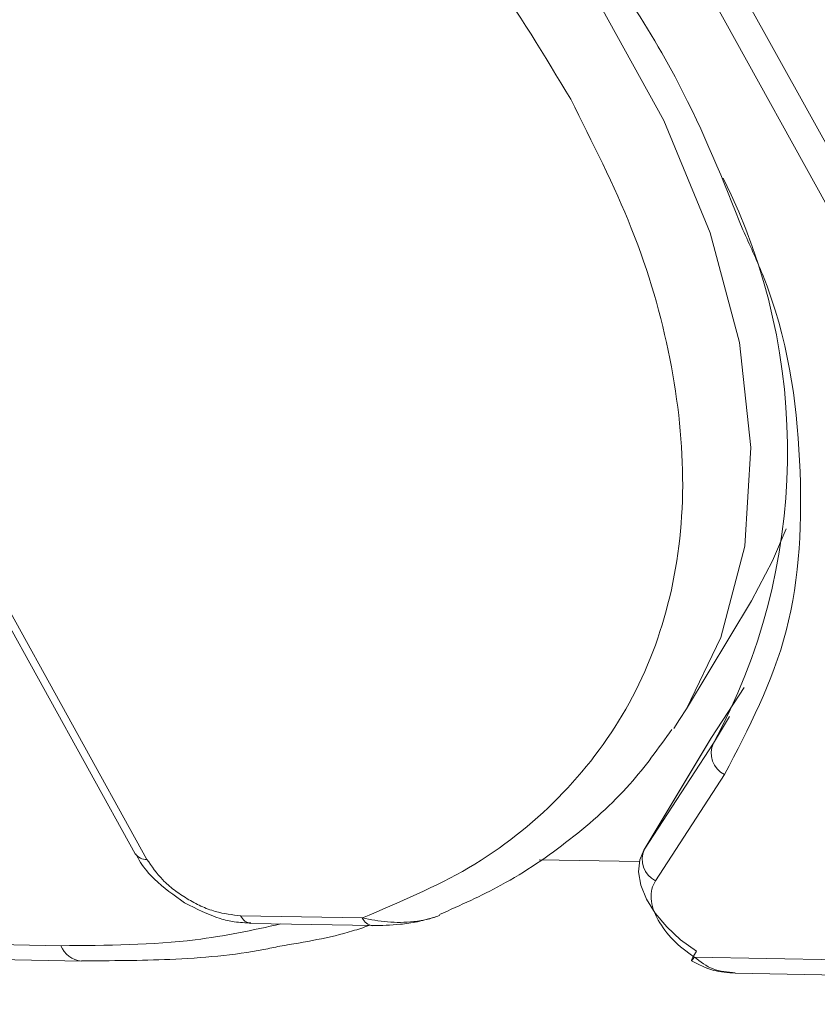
# Model space of a CAD drawing. Header units: millimetres. Extents: x 8853 to 11418, y 45 to 1005.
# Tile 131 of 256: x 9827 to 9840, y 671 to 687. Entities that reach past the tile are written whole.
import ezdxf

# ---------------------------------------------------------------- set-up
doc = ezdxf.new("R2010")
doc.units = ezdxf.units.MM

msp = doc.modelspace()

# ---------------------------------------------------------------- linework, layer by layer
at = {"color": 7, "linetype": 'Continuous', "lineweight": 15}
for p, q in [((9835.817, 693.787), (9843.671, 679.587)), ((9843.38, 679.104), (9835.526, 693.303)), ((9824.646, 681.126), (9828.978, 673.293)), ((9829.174, 673.2), (9824.791, 681.125)), ((9838.22, 675.728), (9839.312, 677.541)), ((9838.644, 675.244), (9839.19, 676.084)), ((9838.942, 675.596), (9838.675, 675.152)), ((9837.516, 673.371), (9838.644, 675.244)), ((9838.644, 675.244), (9838.633, 675.227)), ((9838.633, 675.227), (9837.505, 673.354)), ((9838.675, 675.152), (9837.516, 673.371)), ((9838.86, 674.623), (9837.701, 672.842)), ((9837.505, 673.354), (9837.516, 673.371)), ((9835.752, 673.194), (9837.431, 673.163)), ((9827.729, 671.752), (9798.859, 672.282)), ((9832.786, 672.217), (9830.744, 672.255)), ((9830.918, 672.125), (9832.96, 672.088)), ((9799.541, 672.016), (9828.077, 671.493)), ((9867.227, 671.028), (9838.356, 671.558)), ((9839.039, 671.292), (9867.575, 670.768))]:
    msp.add_line(p, q, dxfattribs=at)
at = {"color": 7, "linetype": 'Continuous', "lineweight": 15, "flags": 128}
for points in [[(9818.676, 700.975), (9821.093, 700.095), (9823.489, 699.013), (9825.828, 697.746), (9828.074, 696.314), (9830.193, 694.738), (9832.152, 693.042), (9833.922, 691.252), (9835.475, 689.396), (9836.789, 687.501), (9837.842, 685.596), (9838.619, 683.711), (9839.109, 681.874), (9839.303, 680.113), (9839.199, 678.455), (9838.798, 676.925), (9838.22, 675.728)], [(9839.312, 677.541), (9839.667, 678.207), (9839.893, 678.745)], [(9838.22, 675.728), (9838.107, 675.547), (9838.01, 675.399)], [(9838.389, 671.659), (9838.124, 671.852), (9837.89, 672.068), (9837.696, 672.299), (9837.55, 672.535), (9837.456, 672.769), (9837.419, 672.992), (9837.439, 673.195), (9837.505, 673.354)], [(9838.356, 671.558), (9838.331, 671.524), (9838.313, 671.504), (9838.304, 671.497), (9838.304, 671.504), (9838.313, 671.525), (9838.331, 671.558), (9838.356, 671.604), (9838.389, 671.659)]]:
    msp.add_lwpolyline(points, dxfattribs=at)
at = {"color": 7, "linetype": 'Continuous', "lineweight": 15}
for centre, radius, start, end in [((9829.649, 680.048), 10.268, 331.5212, 26.5122), ((9839.042, 674.984), 0.404, 155.3305, 243.2899), ((9829.157, 673.417), 0.217, 214.6412, 274.5718), ((9837.883, 673.202), 0.404, 155.3305, 243.2899), ((9830.941, 672.337), 0.213, 202.6476, 263.9331), ((9832.985, 672.303), 0.217, 203.3271, 263.236), ((9828.126, 671.921), 0.432, 203.0401, 262.9637)]:
    msp.add_arc(centre, radius, start, end, dxfattribs=at)
for points, knots in [([(9817.361, 700.107), (9818.281, 699.818), (9820.154, 699.231), (9822.998, 697.961), (9825.821, 696.404), (9828.52, 694.571), (9830.994, 692.535), (9833.147, 690.37), (9834.954, 688.161), (9835.843, 686.683), (9836.28, 685.956)], [0, 0, 0, 0, 0.119843, 0.244, 0.371208, 0.5, 0.628792, 0.756, 0.880157, 1, 1, 1, 1]), ([(9826.304, 697.779), (9827.445, 697.055), (9829.888, 695.506), (9833.173, 692.655), (9836.018, 689.496), (9838.093, 686.47), (9838.842, 684.583), (9839.168, 683.763)], [0, 0, 0, 0, 0.190079, 0.407052, 0.624026, 0.836613, 1, 1, 1, 1]), ([(9836.28, 685.956), (9836.646, 685.231), (9837.391, 683.755), (9838.015, 681.568), (9838.237, 679.439), (9837.989, 677.452), (9837.282, 675.682), (9836.141, 674.198), (9834.658, 673.007), (9833.402, 672.478), (9832.786, 672.217)], [0, 0, 0, 0, 0.119843, 0.244, 0.371208, 0.5, 0.628792, 0.756, 0.880157, 1, 1, 1, 1]), ([(9839.168, 683.763), (9839.282, 683.515), (9839.898, 682.171), (9840.211, 679.856), (9840.083, 676.968), (9839.265, 675.399), (9838.86, 674.623)], [0, 0, 0, 0, 0.070718, 0.38258, 0.694442, 1, 1, 1, 1]), ([(9834.08, 672.275), (9834.431, 672.431), (9835.223, 672.785), (9836.292, 673.52), (9837.268, 674.388), (9837.754, 675.068), (9837.978, 675.382)], [0, 0, 0, 0, 0.21541, 0.486398, 0.762981, 1, 1, 1, 1]), ([(9828.987, 673.295), (9829.012, 673.246), (9829.089, 673.097), (9829.343, 672.799), (9829.627, 672.598), (9829.805, 672.472)], [0, 0, 0, 0, 0.151858, 0.468004, 1, 1, 1, 1]), ([(9829.846, 672.54), (9829.772, 672.588), (9829.625, 672.684), (9829.375, 672.904), (9829.253, 673.084), (9829.174, 673.2)], [0, 0, 0, 0, 0.260329, 0.521114, 1, 1, 1, 1]), ([(9837.701, 672.842), (9837.678, 672.797), (9837.631, 672.708), (9837.623, 672.543), (9837.654, 672.366), (9837.715, 672.242), (9837.745, 672.18)], [0, 0, 0, 0, 0.249887, 0.499995, 0.749887, 1, 1, 1, 1]), ([(9829.805, 672.472), (9830.003, 672.371), (9830.277, 672.232), (9830.656, 672.141), (9830.824, 672.136), (9830.916, 672.133)], [0, 0, 0, 0, 0.5380272, 0.7478299, 1, 1, 1, 1]), ([(9830.744, 672.255), (9830.605, 672.27), (9830.389, 672.293), (9830.077, 672.411), (9829.923, 672.497), (9829.846, 672.54)], [0, 0, 0, 0, 0.478886, 0.739215, 1, 1, 1, 1]), ([(9832.786, 672.217), (9832.925, 672.19), (9833.202, 672.137), (9833.582, 672.141), (9833.881, 672.187), (9834.021, 672.238), (9834.085, 672.261)], [0, 0, 0, 0, 0.335147, 0.669259, 0.848524, 1, 1, 1, 1]), ([(9827.729, 671.752), (9828.5, 671.758), (9829.809, 671.767), (9830.949, 672.014), (9831.417, 672.116)], [0, 0, 0, 0, 0.5893002, 1, 1, 1, 1]), ([(9832.96, 672.088), (9833.108, 672.092), (9833.335, 672.098), (9833.72, 672.147), (9833.93, 672.21), (9834.041, 672.243)], [0, 0, 0, 0, 0.4703815, 0.7194225, 1, 1, 1, 1]), ([(9831.4, 671.744), (9831.82, 671.813), (9832.34, 671.899), (9832.804, 672.058), (9832.894, 672.089)], [0, 0, 0, 0, 0.80677, 1, 1, 1, 1]), ([(9828.074, 671.499), (9828.571, 671.5), (9829.625, 671.503), (9830.731, 671.6), (9831.311, 671.725), (9831.4, 671.744)], [0, 0, 0, 0, 0.431113, 0.912775, 1, 1, 1, 1]), ([(9838.304, 671.497), (9838.426, 671.434), (9838.658, 671.317), (9838.916, 671.3), (9839.038, 671.292)], [0, 0, 0, 0, 0.529898, 1, 1, 1, 1]), ([(9838.356, 671.558), (9838.456, 671.481), (9838.658, 671.327), (9838.911, 671.308), (9839.04, 671.298)], [0, 0, 0, 0, 0.493606, 1, 1, 1, 1])]:
    msp.add_open_spline(points, degree=3, knots=knots, dxfattribs=at)
msp.add_open_spline([(9837.745, 672.18), (9837.821, 672.066), (9837.971, 671.838), (9838.228, 671.651), (9838.356, 671.558)], degree=3, dxfattribs=at)

doc.saveas('drawing.dxf')
